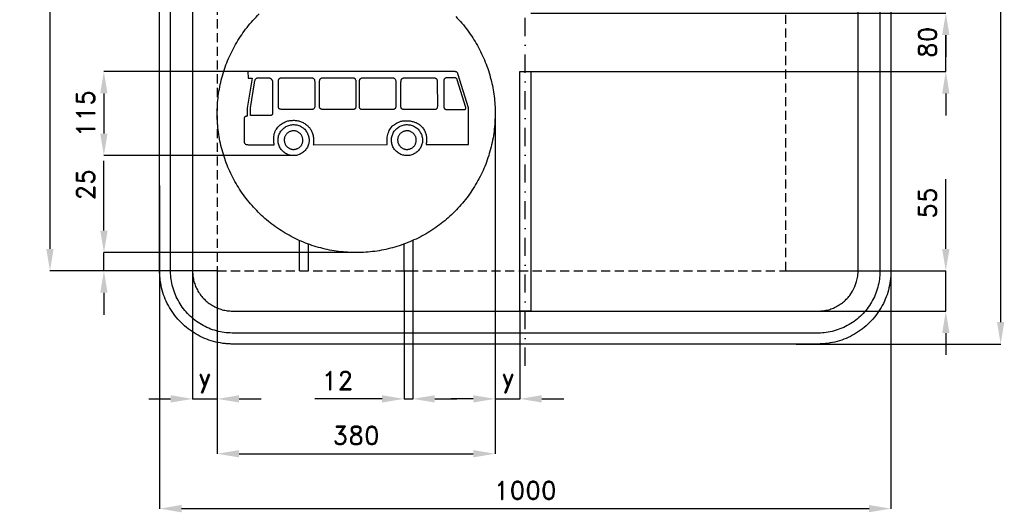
# Model space of a CAD drawing. Header units: millimetres. Extents: x -691 to 655, y -980 to 1012.
# Tile 1 of 2: x -691 to 655, y -980 to -307. Entities that reach past the tile are written whole.
import ezdxf

# ---------------------------------------------------------------- set-up
doc = ezdxf.new("R2010")
doc.units = ezdxf.units.MM
doc.header["$LTSCALE"] = 5
doc.linetypes.add('ČERCHOVANÁX2', pattern=[2, 1, -0.5, 0, -0.5])
doc.linetypes.add('ČÁRKOVANÁX2', pattern=[1.5, 1, -0.5])
doc.layers.add('Kóty', color=2, linetype='Continuous')
doc.layers.add('Značka', color=7, linetype='Continuous')
doc.styles.get("Standard").update_dxf_attribs({"font": 'romand.shx', "height": 25})
doc.dimstyles.get("Standard").update_dxf_attribs({"dimtxt": 25, "dimasz": 30, "dimexe": 0.18, "dimexo": 0.0625, "dimgap": 12.5, "dimtad": 1, "dimdec": 0, "dimzin": 0, "dimdsep": 46, "dimtxsty": 'Standard', "dimcen": 0.09, "dimadec": 0, "dimazin": 0, "dimtfac": 1, "dimtdec": 0, "dimtofl": 0, "dimtmove": 0, "dimatfit": 3, "dimfxl": 1, "dimtolj": 1, "dimtzin": 0, "dimarcsym": 0})

# ---------------------------------------------------------------- blocks, each defined once
blk = doc.blocks.new('*D1')
at = {"layer": 'Defpoints', "color": 0, "transparency": 16777216}
for p in [(356.1, -650), (575, -650), (370, -705)]:
    blk.add_point(p, dxfattribs=at)
at = {"layer": 'Kóty', "color": 0, "lineweight": -2, "transparency": 16777216}
for p, q in [((575, -620), (575, -524.5)), ((356.2, -650), (575.2, -650)), ((370, -705), (575.2, -705)), ((575, -735), (575, -765))]:
    blk.add_line(p, q, dxfattribs=at)
at = {"layer": 'Kóty', "color": 0, "transparency": 16777216}
for points in [[(570, -620), (580, -620), (575, -650)], [(570, -735), (580, -735), (575, -705)]]:
    blk.add_solid(points, dxfattribs=at)
at = {"layer": 'Kóty', "color": 0, "transparency": 16777216, "insert": (550, -557.3), "char_height": 25, "attachment_point": 5, "rotation": 90}
blk.add_mtext('\\A1;55', dxfattribs=at)
blk = doc.blocks.new('*D2')
at = {"layer": 'Defpoints', "color": 0, "transparency": 16777216}
for p in [(-576.2, -625), (-230.2, -625), (-421.3, -650)]:
    blk.add_point(p, dxfattribs=at)
at = {"layer": 'Kóty', "color": 0, "lineweight": -2, "transparency": 16777216}
for p, q in [((-576.2, -595), (-576.2, -499.5)), ((-230.2, -625), (-576.4, -625)), ((-421.3, -650), (-576.4, -650)), ((-576.2, -680), (-576.2, -710))]:
    blk.add_line(p, q, dxfattribs=at)
at = {"layer": 'Kóty', "color": 0, "transparency": 16777216}
for points in [[(-581.2, -595), (-571.2, -595), (-576.2, -625)], [(-581.2, -680), (-571.2, -680), (-576.2, -650)]]:
    blk.add_solid(points, dxfattribs=at)
at = {"layer": 'Kóty', "color": 0, "transparency": 16777216, "insert": (-601.2, -532.3), "char_height": 25, "attachment_point": 5, "rotation": 90}
blk.add_mtext('\\A1;25', dxfattribs=at)
blk = doc.blocks.new('*D3')
at = {"layer": 'Defpoints', "color": 0, "transparency": 16777216}
for p in [(-165.8, -650), (-153.8, -650), (-165.8, -825)]:
    blk.add_point(p, dxfattribs=at)
at = {"layer": 'Kóty', "color": 0, "lineweight": -2, "transparency": 16777216}
for p, q in [((-165.8, -650.1), (-165.8, -825.2)), ((-153.8, -650.1), (-153.8, -825.2)), ((-195.8, -825), (-287.7, -825)), ((-123.8, -825), (-93.8, -825))]:
    blk.add_line(p, q, dxfattribs=at)
at = {"layer": 'Kóty', "color": 0, "transparency": 16777216}
for points in [[(-195.8, -820), (-195.8, -830), (-165.8, -825)], [(-123.8, -820), (-123.8, -830), (-153.8, -825)]]:
    blk.add_solid(points, dxfattribs=at)
at = {"layer": 'Kóty', "color": 0, "transparency": 16777216, "insert": (-256.7, -800), "char_height": 25, "attachment_point": 5}
blk.add_mtext('\\A1;12', dxfattribs=at)
blk = doc.blocks.new('*D4')
at = {"layer": 'Defpoints', "color": 0, "transparency": 16777216}
for p in [(-41.2, -433.1), (-421.3, -650), (-41.2, -900)]:
    blk.add_point(p, dxfattribs=at)
at = {"layer": 'Kóty', "color": 0, "lineweight": -2, "transparency": 16777216}
for p, q in [((-41.2, -433.1), (-41.2, -900.2)), ((-421.3, -650.1), (-421.3, -900.2)), ((-391.3, -900), (-71.2, -900))]:
    blk.add_line(p, q, dxfattribs=at)
at = {"layer": 'Kóty', "color": 0, "transparency": 16777216}
for points in [[(-391.3, -895), (-391.3, -905), (-421.3, -900)], [(-71.2, -895), (-71.2, -905), (-41.2, -900)]]:
    blk.add_solid(points, dxfattribs=at)
at = {"layer": 'Kóty', "color": 0, "transparency": 16777216, "insert": (-231.3, -875), "char_height": 25, "attachment_point": 5}
blk.add_mtext('\\A1;380', dxfattribs=at)
blk = doc.blocks.new('*D9')
at = {"layer": 'Defpoints', "color": 0, "transparency": 16777216}
for p in [(-421.3, 650), (-650, -650), (-421.3, -650)]:
    blk.add_point(p, dxfattribs=at)
at = {"layer": 'Kóty', "color": 0, "lineweight": -2, "transparency": 16777216}
for p, q in [((-421.3, 650), (-650.2, 650)), ((-650, 620), (-650, -620)), ((-421.4, -650), (-650.2, -650))]:
    blk.add_line(p, q, dxfattribs=at)
at = {"layer": 'Kóty', "color": 0, "transparency": 16777216}
for points in [[(-655, 620), (-645, 620), (-650, 650)], [(-655, -620), (-645, -620), (-650, -650)]]:
    blk.add_solid(points, dxfattribs=at)
at = {"layer": 'Kóty', "color": 0, "transparency": 16777216, "insert": (-675, 0), "char_height": 25, "attachment_point": 5, "rotation": 90}
blk.add_mtext('\\A1;1300', dxfattribs=at)
blk = doc.blocks.new('*D10')
at = {"layer": 'Defpoints', "color": 0, "transparency": 16777216}
for p in [(-500, -533.5), (500, -533.5), (500, -975)]:
    blk.add_point(p, dxfattribs=at)
at = {"layer": 'Kóty', "color": 0, "lineweight": -2, "transparency": 16777216}
for p, q in [((-500, -533.6), (-500, -975.2)), ((500, -533.6), (500, -975.2)), ((-470, -975), (470, -975))]:
    blk.add_line(p, q, dxfattribs=at)
at = {"layer": 'Kóty', "color": 0, "transparency": 16777216}
for points in [[(-470, -970), (-470, -980), (-500, -975)], [(470, -970), (470, -980), (500, -975)]]:
    blk.add_solid(points, dxfattribs=at)
at = {"layer": 'Kóty', "color": 0, "transparency": 16777216, "insert": (0, -950), "char_height": 25, "attachment_point": 5}
blk.add_mtext('\\A1;1000', dxfattribs=at)
blk = doc.blocks.new('*D16')
at = {"layer": 'Defpoints', "color": 0, "transparency": 16777216}
for p in [(7.6, -217.7), (575, -217.7), (7.5, -297.7)]:
    blk.add_point(p, dxfattribs=at)
at = {"layer": 'Kóty', "color": 0, "lineweight": -2, "transparency": 16777216}
for p, q in [((575, -187.7), (575, -157.7)), ((7.6, -217.7), (575.2, -217.7)), ((7.6, -297.7), (575.2, -297.7)), ((575, -327.7), (575, -357.7))]:
    blk.add_line(p, q, dxfattribs=at)
at = {"layer": 'Kóty', "color": 0, "transparency": 16777216}
for points in [[(570, -187.7), (580, -187.7), (575, -217.7)], [(570, -327.7), (580, -327.7), (575, -297.7)]]:
    blk.add_solid(points, dxfattribs=at)
at = {"layer": 'Kóty', "color": 0, "transparency": 16777216, "insert": (550, -257.7), "char_height": 25, "attachment_point": 5, "rotation": 90}
blk.add_mtext('\\A1;80', dxfattribs=at)
blk = doc.blocks.new('*D17')
at = {"layer": 'Defpoints', "color": 0, "transparency": 16777216}
for p in [(7.6, -297.7), (0, -377.7), (575, -377.7)]:
    blk.add_point(p, dxfattribs=at)
at = {"layer": 'Kóty', "color": 0, "lineweight": -2, "transparency": 16777216}
for p, q in [((575, -267.7), (575, -237.7)), ((7.6, -297.7), (575.2, -297.7)), ((0.1, -377.7), (575.2, -377.7)), ((575, -407.7), (575, -437.7))]:
    blk.add_line(p, q, dxfattribs=at)
at = {"layer": 'Kóty', "color": 0, "transparency": 16777216}
for points in [[(570, -267.7), (580, -267.7), (575, -297.7)], [(570, -407.7), (580, -407.7), (575, -377.7)]]:
    blk.add_solid(points, dxfattribs=at)
at = {"layer": 'Kóty', "color": 0, "transparency": 16777216, "insert": (550, -337.7), "char_height": 25, "attachment_point": 5, "rotation": 90}
blk.add_mtext('\\A1;80', dxfattribs=at)
blk = doc.blocks.new('*D21')
at = {"layer": 'Defpoints', "color": 0, "transparency": 16777216}
for p in [(370.4, 750), (370.4, -750), (650, -750)]:
    blk.add_point(p, dxfattribs=at)
at = {"layer": 'Kóty', "color": 0, "lineweight": -2, "transparency": 16777216}
for p, q in [((370.5, 750), (650.2, 750)), ((650, 720), (650, -720)), ((370.5, -750), (650.2, -750))]:
    blk.add_line(p, q, dxfattribs=at)
at = {"layer": 'Kóty', "color": 0, "transparency": 16777216}
for points in [[(645, 720), (655, 720), (650, 750)], [(645, -720), (655, -720), (650, -750)]]:
    blk.add_solid(points, dxfattribs=at)
at = {"layer": 'Kóty', "color": 0, "transparency": 16777216, "insert": (625, 0), "char_height": 25, "attachment_point": 5, "rotation": 90}
blk.add_mtext('\\A1;1500', dxfattribs=at)
blk = doc.blocks.new('*D23')
at = {"layer": 'Defpoints', "color": 0, "transparency": 16777216}
for p in [(-379.3, -377.5), (-576.3, -492.5), (-315.8, -492.5)]:
    blk.add_point(p, dxfattribs=at)
at = {"layer": 'Kóty', "color": 0, "lineweight": -2, "transparency": 16777216}
for p, q in [((-379.3, -377.5), (-576.4, -377.5)), ((-576.3, -407.5), (-576.3, -462.5)), ((-315.9, -492.5), (-576.4, -492.5))]:
    blk.add_line(p, q, dxfattribs=at)
at = {"layer": 'Kóty', "color": 0, "transparency": 16777216}
for points in [[(-581.3, -407.5), (-571.3, -407.5), (-576.3, -377.5)], [(-581.3, -462.5), (-571.3, -462.5), (-576.3, -492.5)]]:
    blk.add_solid(points, dxfattribs=at)
at = {"layer": 'Kóty', "color": 0, "transparency": 16777216, "insert": (-601.3, -435), "char_height": 25, "attachment_point": 5, "rotation": 90}
blk.add_mtext('\\A1;115', dxfattribs=at)

msp = doc.modelspace()

# ---------------------------------------------------------------- linework, layer by layer
at = {"layer": 'Kóty'}
for p, q in [((-41.2, -433.1), (-41.2, -825.2)), ((-455, -620.6), (-455, -825.2)), ((-421.3, -650.1), (-421.3, -825.2)), ((-7.5, -705.1), (-7.5, -825.2)), ((-515, -825), (-485, -825)), ((-391.3, -825), (-361.3, -825)), ((-71.2, -825), (-101.2, -825)), ((22.5, -825), (52.5, -825))]:
    msp.add_line(p, q, dxfattribs=at)
for points in [[(575, -377.7), (575, -327.7)], [(-576.3, -650), (-576.3, -625)], [(575.2, -705), (575.2, -650)], [(-455, -825), (-421.3, -825)], [(-165.8, -825), (-153.8, -825)], [(-41.2, -825), (-7.5, -825)]]:
    msp.add_lwpolyline(points, dxfattribs=at)
for points in [[(-485, -820), (-485, -830), (-455, -825)], [(-391.3, -820), (-391.3, -830), (-421.3, -825)], [(-71.2, -820), (-71.2, -830), (-41.2, -825)], [(22.5, -820), (22.5, -830), (-7.5, -825)]]:
    msp.add_solid(points, dxfattribs=at)
at = {"layer": 'Značka', "color": 6, "linetype": 'ČERCHOVANÁX2', "ltscale": 5}
msp.add_lwpolyline([(0, -780), (0, 780)], dxfattribs=at)
at = {"layer": 'Značka', "color": 3}
for points in [[(-400, -750), (-400.4, -750), (-400.8, -750), (-401.4, -750), (-402.1, -750, -0.006895), (-404.7, -749.9, -0.006866), (-407.3, -749.8, -0.008532), (-410.5, -749.5, -0.008473), (-413.7, -749.1), (-416.9, -748.6), (-420.1, -748), (-423.2, -747.3), (-426.4, -746.5), (-429.5, -745.6), (-432.6, -744.6), (-435.7, -743.5), (-438.7, -742.3), (-441.6, -741), (-444.5, -739.6), (-447.4, -738.1), (-450.2, -736.5), (-453, -734.8), (-455.7, -733.1), (-458.4, -731.2), (-461, -729.3), (-463.5, -727.3), (-466, -725.2), (-468.4, -723), (-470.7, -720.7), (-473, -718.4), (-475.2, -716), (-477.3, -713.5), (-479.3, -711), (-481.2, -708.4), (-483.1, -705.7), (-484.8, -703), (-486.5, -700.2), (-488.1, -697.4), (-489.6, -694.5), (-491, -691.6), (-492.3, -688.7), (-493.5, -685.6), (-494.6, -682.6), (-495.6, -679.5), (-496.5, -676.4), (-497.3, -673.2), (-498, -670.1), (-498.6, -666.9), (-499.1, -663.7), (-499.5, -660.5), (-499.8, -657.3), (-499.9, -654.7), (-500, -652.1), (-500, -651.4), (-500, -650.8), (-500, -650.4), (-500, -650), (-500, 650)], [(-400, -735), (-400.3, -735), (-400.7, -735, -0.03218), (-411.6, -734.2, -0.035444), (-422.4, -732, -0.036264), (-432.9, -728.5, -0.034414), (-442.7, -723.5, -0.03373), (-451.8, -717.4, -0.034078), (-460.1, -710.1, -0.034203), (-467.4, -701.9, -0.03421), (-473.5, -692.7, -0.034032), (-478.4, -682.9, -0.03343), (-482, -672.4, -0.034153), (-484.3, -661.6, -0.036756), (-485, -650.7), (-485, -650.3), (-485, -650), (-485, 650)], [(-455, 650), (-455, -650), (-455, -650.2), (-455, -650.4, 0.032188), (-454.5, -657.5, 0.035463), (-453.1, -664.5, 0.03625), (-450.8, -671.3, 0.034386), (-447.6, -677.6, 0.033691), (-443.6, -683.6, 0.034079), (-438.9, -688.9, 0.034202), (-433.6, -693.6, 0.034225), (-427.6, -697.6, 0.034056), (-421.3, -700.7, 0.03342), (-414.5, -703.1, 0.034122), (-407.5, -704.5, 0.036743), (-400.4, -705), (-400.2, -705), (-400, -705)], [(500, 650), (500, -650), (500, -650.4), (500, -650.8), (500, -651.4), (500, -652.1), (499.9, -654.7), (499.8, -657.3), (499.5, -660.5), (499.1, -663.7), (498.6, -666.9), (498, -670.1), (497.3, -673.2), (496.5, -676.4), (495.6, -679.5), (494.6, -682.6), (493.5, -685.7), (492.3, -688.7), (491, -691.6), (489.6, -694.5), (488.1, -697.4), (486.5, -700.2), (484.8, -703), (483.1, -705.7), (481.2, -708.4), (479.3, -711), (477.3, -713.5), (475.2, -716), (473, -718.4), (470.7, -720.7), (468.4, -723), (466, -725.2), (463.5, -727.3), (461, -729.3), (458.4, -731.2), (455.7, -733.1), (453, -734.8), (450.2, -736.5), (447.4, -738.1), (444.5, -739.6), (441.6, -741), (438.7, -742.3), (435.6, -743.5), (432.6, -744.6), (429.5, -745.6), (426.4, -746.5), (423.2, -747.3), (420.1, -748), (416.9, -748.6), (413.7, -749.1), (410.5, -749.5, -0.009438), (407.2, -749.8, -0.007966), (404.7, -749.9, -0.008588), (402.1, -750, -0.00167), (401.4, -750), (400.8, -750), (400.4, -750), (400, -750), (-400, -750)], [(-400, -705), (400, -705), (400.2, -705), (400.4, -705, 0.032183), (407.5, -704.5, 0.035453), (414.5, -703.1, 0.036276), (421.3, -700.8, 0.034434), (427.6, -697.6, 0.033731), (433.6, -693.6, 0.034082), (438.9, -688.9, 0.034238), (443.6, -683.6), (447.6, -677.6), (450.8, -671.3), (453.1, -664.5), (454.5, -657.5), (455, -650.4), (455, -650.2), (455, -650), (455, 650)], [(485, 650), (485, -650), (485, -650.3), (485, -650.7, -0.032174), (484.2, -661.6, -0.035439), (482, -672.4, -0.036282), (478.5, -682.9, -0.034429), (473.5, -692.7, -0.03371), (467.4, -701.9, -0.034112), (460.1, -710.1, -0.034202), (451.9, -717.4, -0.034218), (442.7, -723.5, -0.03404), (432.8, -728.4, -0.033418), (422.4, -732, -0.034126), (411.6, -734.3, -0.036746), (400.7, -735), (400.3, -735), (400, -735), (-400, -735)]]:
    msp.add_lwpolyline(points, format="xyb", dxfattribs=at)
at = {"layer": 'Značka', "color": 6, "linetype": 'ČÁRKOVANÁX2', "ltscale": 2.5}
msp.add_lwpolyline([(-421.3, -650), (356.1, -650), (356.1, 650), (-421.3, 650)], close=True, dxfattribs=at)
at = {"layer": 'Značka', "color": 5}
for points in [[(-41.2, -435), (-41.2, -436.2), (-41.3, -437.5, -0.032175), (-43.2, -462.3, -0.035727), (-48.4, -486.6, -0.036659), (-56.5, -510.1, -0.034758), (-68, -532.1, -0.034051), (-82, -552.7, -0.03446), (-98.7, -571.1, -0.034569), (-117.5, -587.3, -0.034422), (-138.4, -600.8, -0.034382), (-160.8, -611.5, -0.034415), (-184.5, -619.2, -0.034425), (-208.9, -623.8, -0.034417), (-233.7, -625, -0.034417), (-258.5, -623.1, -0.034417), (-282.8, -617.9, -0.034414), (-306.3, -609.6, -0.034413), (-328.4, -598.3, -0.034416), (-348.9, -584.3, -0.034419), (-367.3, -567.6, -0.034416), (-383.6, -548.7, -0.034421), (-397, -527.8, -0.03442), (-407.8, -505.4, -0.034424), (-415.4, -481.8, -0.034412), (-420, -457.3, -0.03442), (-421.2, -432.5, -0.03443), (-419.4, -407.7, -0.03443), (-414.1, -383.4, -0.034428), (-405.9, -360, -0.034417), (-394.5, -337.9, -0.03442), (-380.5, -317.3, -0.034412), (-363.8, -298.9, -0.034417)], [(-95.2, -302.4, -0.034416), (-78.9, -321.3, -0.034494), (-65.5, -342.2, -0.034422), (-54.7, -364.6, -0.034074), (-47.1, -388.2, -0.03279), (-42.6, -411.4, -0.034272), (-41.2, -435)], [(-343.4, -477.6, -0.003728), (-343.7, -474.9, -0.01117), (-343.9, -472.3, -0.026525), (-344, -468.4, -0.037795), (-343.6, -464.6, -0.043318), (-342.7, -461, -0.046788), (-341.1, -457.5, -0.036926), (-339.4, -455, -0.030066), (-337.4, -452.7, -0.055144), (-332.6, -448.7, -0.061672), (-327.1, -446, -0.050043), (-322.2, -444.7, -0.042264), (-317.2, -444.3, -0.040207), (-312.3, -444.6, -0.046466), (-307.6, -445.8, -0.053496), (-302.7, -448, -0.051655), (-298.3, -451.2, -0.042831), (-295.3, -454.3, -0.046517), (-292.9, -457.9, -0.035286), (-291.5, -460.8, -0.03324), (-290.5, -463.9, -0.044757), (-289.7, -469, -0.032247), (-289.7, -474.1, -0.007078), (-289.8, -475.9, -0.002372), (-289.9, -477.7), (-188.8, -477.4, -0.004456), (-189, -475.3, -0.013418), (-189.1, -473.3, -0.033411), (-189, -469.3, -0.030957), (-188.4, -465.3, -0.062156), (-186.1, -458.4, -0.090144), (-181.9, -452.5, -0.034519), (-179.9, -450.7, -0.02427), (-177.7, -449.2, -0.03056), (-174.5, -447.4, -0.039224), (-171.1, -446, -0.047713), (-166.8, -445, -0.038569), (-162.3, -444.8, -0.023999), (-159.1, -445, -0.02097), (-155.9, -445.5, -0.034523), (-151.4, -446.7, -0.049457), (-147.2, -448.5, -0.063876), (-142.8, -451.7, -0.061344), (-139.3, -455.9, -0.056361), (-136.9, -460.5, -0.054204), (-135.5, -465.4, -0.022399), (-135.2, -467.7, -0.01712), (-135.1, -470.1, -0.016965), (-135.1, -473, -0.014857), (-135.4, -475.9), (-135.4, -476.7), (-135.5, -477.5), (-77.9, -477.2), (-77.9, -427.1), (-92.2, -380.9, 0.019591), (-92.5, -380, 0.062093), (-92.9, -379.2, 0.083674), (-93.7, -378.5, 0.061528), (-94.7, -378, 0.055249), (-96, -377.7, 0.024567), (-97.3, -377.6, 0.006455), (-98.5, -377.5, 0.002159), (-99.8, -377.5), (-379.3, -377.5), (-379.2, -386.7), (-373.6, -386.7), (-380.2, -427.7), (-380.3, -438.8), (-380.7, -438.8), (-381.1, -438.8), (-381.5, -438.9), (-381.9, -438.9), (-382.4, -439, 0.048919), (-382.9, -439.2, 0.087184), (-383.6, -439.6, 0.0783), (-384.1, -440.2, 0.055814), (-384.3, -440.8, 0.043221), (-384.5, -441.4, 0.01972), (-384.6, -441.8, 0.006572), (-384.6, -442.3), (-384.6, -473.1, 0.009431), (-384.5, -473.7, 0.028268), (-384.5, -474.4, 0.048883), (-384.2, -475.1, 0.060643), (-383.9, -475.7, 0.069364), (-383.3, -476.4, 0.052868), (-382.5, -476.9, 0.080162), (-380.7, -477.4, 0.035829), (-378.8, -477.6), (-378, -477.6), (-377.1, -477.6), (-343.4, -477.6)], [(-375.7, -437.7), (-375.7, -427.4), (-370.3, -393.2, -0.00817), (-370.1, -391.7, -0.023749), (-369.8, -390.2, -0.051591), (-369.2, -388.6, -0.099533), (-368.2, -387.3, -0.076867), (-367.2, -386.6, -0.057489), (-366, -386.2, -0.044468), (-364.7, -386.1), (-363.3, -386.1), (-352.6, -386.1), (-351.3, -386.1, -0.04537), (-350, -386.3, -0.047543), (-349, -386.7, -0.044415), (-348.1, -387.2, -0.046794), (-347.2, -387.9, -0.053492), (-346.6, -388.8, -0.051838), (-346.1, -389.7, -0.047978), (-345.8, -390.7, -0.041901), (-345.7, -391.9, -0.0138), (-345.7, -393.1), (-345.7, -432.6), (-345.7, -433.1, -0.00637), (-345.7, -433.7, -0.008364), (-345.7, -434.2, -0.007028), (-345.8, -434.8, -0.040036), (-345.9, -435.8, -0.108932), (-346.3, -436.7, -0.092078), (-346.8, -437.2, -0.084422), (-347.5, -437.5, -0.040229), (-347.9, -437.6), (-348.3, -437.6), (-375.7, -437.7)], [(-337.7, -393.5, 0.00199), (-337.7, -392.5, 0.005965), (-337.6, -391.6, -0.007086), (-337.6, -390.5, -0.040805), (-337.4, -389.4, -0.052149), (-337.2, -388.5, -0.063815), (-336.7, -387.7, -0.064612), (-336.1, -387, -0.063048), (-335.3, -386.5), (-334.8, -386.4), (-334.4, -386.2, -0.035217), (-333.5, -386.1), (-332.5, -386.1), (-294.4, -386.1), (-293.6, -386.1), (-292.7, -386.1, -0.027715), (-291.5, -386.2, -0.070028), (-290.4, -386.5, -0.078304), (-289.5, -387, -0.077404), (-288.8, -387.9, -0.10203), (-288.2, -389.4, -0.045484), (-288, -391.2), (-288, -391.6), (-288, -392), (-287.9, -425.3, -0.029211), (-288.2, -426.8, -0.097012), (-288.7, -428, -0.074845), (-289.4, -428.7, -0.069218), (-290.2, -429.1, -0.041552), (-290.9, -429.3), (-291.5, -429.4), (-331, -429.4), (-331.9, -429.4), (-332.8, -429.4, -0.021708), (-334, -429.4, -0.048708), (-335.2, -429.1, -0.062198), (-336.1, -428.8, -0.097039), (-336.9, -428.1, -0.092213), (-337.4, -427.2, -0.049999), (-337.6, -426.2, -0.032351), (-337.7, -425, -0.011131), (-337.7, -423.8), (-337.7, -393.5)], [(-281.4, -392.5, -0.012505), (-281.4, -391, -0.037236), (-281.1, -389.5, -0.041479), (-280.8, -388.6, -0.068482), (-280.4, -387.8, -0.066696), (-279.7, -387.1, -0.045611), (-279, -386.7, -0.028003), (-278.5, -386.4, -0.038141), (-277.9, -386.3, -0.049454), (-277.1, -386.2), (-276.2, -386.2), (-238.1, -386.2), (-237.2, -386.2), (-236.4, -386.2, -0.027889), (-235.2, -386.3, -0.076834), (-234.1, -386.6, -0.084031), (-233.2, -387.2, -0.071219), (-232.5, -388, -0.089995), (-231.9, -389.6, -0.051318), (-231.7, -391.3, -0.006592), (-231.7, -391.7), (-231.7, -392.1), (-231.7, -425.4, -0.02998), (-231.9, -426.8, -0.100491), (-232.4, -428.1, -0.077304), (-233.1, -428.8, -0.069267), (-233.9, -429.2, -0.041128), (-234.5, -429.4, -0.013715), (-235.2, -429.5), (-274.7, -429.5), (-275.6, -429.5), (-276.5, -429.5, -0.021756), (-277.7, -429.5, -0.048382), (-278.9, -429.2, -0.061959), (-279.8, -428.8, -0.09728), (-280.6, -428.2, -0.092589), (-281.1, -427.3, -0.050073), (-281.3, -426.3, -0.032277), (-281.4, -425.1, -0.011106), (-281.4, -423.9), (-281.4, -392.5)], [(-226.9, -393.6, 0.001828), (-226.8, -392.7, 0.005581), (-226.8, -391.7, -0.007085), (-226.8, -390.6, -0.039252), (-226.6, -389.5, -0.05204), (-226.3, -388.6, -0.070157), (-225.9, -387.8, -0.065794), (-225.2, -387.2, -0.045635), (-224.5, -386.7, -0.027928), (-223.9, -386.4, -0.038136), (-223.4, -386.3, -0.049675), (-222.6, -386.2, -0.015956), (-221.7, -386.2), (-183.6, -386.2), (-182.7, -386.2), (-181.9, -386.2, -0.027922), (-180.7, -386.3, -0.076679), (-179.6, -386.6, -0.083959), (-178.7, -387.2, -0.071352), (-178, -388, -0.090161), (-177.4, -389.6, -0.051133), (-177.2, -391.3, -0.006587), (-177.2, -391.7), (-177.2, -392.1), (-177.1, -425.4, -0.029194), (-177.3, -426.9, -0.09702), (-177.9, -428.1, -0.074962), (-178.5, -428.8, -0.06939), (-179.4, -429.2, -0.041586), (-180, -429.4, -0.013883), (-180.7, -429.6), (-220.2, -429.6), (-221.1, -429.6), (-222, -429.6, -0.021704), (-223.2, -429.5, -0.048569), (-224.3, -429.3, -0.062032), (-225.3, -428.9, -0.097144), (-226.1, -428.2, -0.092405), (-226.6, -427.3, -0.050015), (-226.8, -426.3, -0.032279), (-226.9, -425.1, -0.011122), (-226.9, -423.9), (-226.9, -393.6)], [(-170.1, -393.7), (-170, -392.8, 0.005748), (-170, -391.9, -0.007029), (-169.9, -390.8, -0.039521), (-169.8, -389.6, -0.052267), (-169.5, -388.7, -0.070082), (-169, -387.9, -0.065628), (-168.4, -387.3, -0.045363), (-167.6, -386.8, -0.027953), (-167.1, -386.6, -0.03829), (-166.6, -386.4, -0.050059), (-165.7, -386.3, -0.016125), (-164.9, -386.3), (-126.7, -386.3), (-125.9, -386.3, -0.00333), (-125, -386.3, -0.028028), (-123.9, -386.4, -0.076976), (-122.8, -386.7, -0.084114), (-121.9, -387.3, -0.071082), (-121.2, -388.2, -0.089771), (-120.5, -389.7, -0.051395), (-120.4, -391.4), (-120.4, -391.8), (-120.4, -392.3), (-120.3, -425.6, -0.029198), (-120.5, -427, -0.096985), (-121.1, -428.3, -0.074873), (-121.7, -428.9, -0.069218), (-122.5, -429.4, -0.041464), (-123.2, -429.6, -0.013822), (-123.9, -429.7), (-163.4, -429.7), (-164.3, -429.7, -0.004361), (-165.1, -429.7, -0.021719), (-166.3, -429.6, -0.048313), (-167.5, -429.4, -0.062), (-168.5, -429, -0.097564), (-169.3, -428.3, -0.092661), (-169.8, -427.5, -0.049861), (-170, -426.5, -0.031919), (-170.1, -425.2, -0.01098), (-170.1, -424), (-170.1, -393.7)], [(-111.5, -417.3), (-111.4, -426), (-111.4, -426.4, 0.023977), (-111.3, -426.8, 0.082435), (-110.8, -427.9, 0.086552), (-110, -428.8, 0.067383), (-109.1, -429.2, 0.049922), (-108.2, -429.5, 0.04233), (-107, -429.7, 0.013982), (-105.8, -429.7), (-83.4, -429.7, 0.032111), (-82.7, -429.6, 0.112535), (-82.1, -429.4, 0.073763), (-81.8, -429.1, 0.053364), (-81.6, -428.7, 0.066949), (-81.5, -428.2, 0.051901), (-81.4, -427.5), (-81.5, -427.1), (-81.5, -426.7), (-93.1, -388.8), (-93.2, -388.4, 0.02718), (-93.4, -388, 0.056189), (-93.8, -387.5, 0.054879), (-94.2, -387, 0.049419), (-94.7, -386.7, 0.051598), (-95.3, -386.5, 0.033696), (-95.8, -386.4, 0.011076), (-96.3, -386.3), (-106.8, -386.3, 0.015919), (-107.7, -386.3, 0.047865), (-108.7, -386.4, 0.077044), (-109.7, -386.8, 0.094915), (-110.6, -387.6, 0.07939), (-111.1, -388.4, 0.059501), (-111.3, -389.3, 0.028239), (-111.4, -390, 0.009502), (-111.4, -390.6), (-111.5, -417.3)], [(-295.7, -471.3), (-295.7, -471.5), (-295.7, -471.6, -0.031622), (-295.9, -474.4, -0.035942), (-296.5, -477.1, -0.037069), (-297.4, -479.7, -0.034701), (-298.7, -482.2, -0.033868), (-300.3, -484.4, -0.034457), (-302.1, -486.5, -0.034641), (-304.2, -488.3, -0.034427), (-306.6, -489.8, -0.034361), (-309.1, -491, -0.034374), (-311.7, -491.9, -0.034321), (-314.4, -492.4, -0.034186), (-317.2, -492.5, -0.034278), (-320, -492.3, -0.03454), (-322.7, -491.7, -0.034498), (-325.3, -490.8, -0.034244), (-327.8, -489.5, -0.034246), (-330.1, -488, -0.034433), (-332.1, -486.1, -0.034445), (-333.9, -484, -0.034364), (-335.4, -481.7, -0.03443), (-336.6, -479.2, -0.034711), (-337.5, -476.6, -0.034677), (-338, -473.8, -0.034309), (-338.1, -471.1, -0.034288), (-337.9, -468.3, -0.034598), (-337.3, -465.6, -0.034655), (-336.4, -463, -0.034452), (-335.2, -460.5, -0.034419), (-333.6, -458.2, -0.034454), (-331.7, -456.2, -0.034417), (-329.6, -454.4, -0.034296), (-327.3, -452.9, -0.034253), (-324.8, -451.7, -0.034311), (-322.1, -450.8, -0.034404), (-319.4, -450.3, -0.034421), (-316.6, -450.2, -0.034349), (-313.9, -450.4, -0.034254), (-311.2, -451, -0.03427), (-308.5, -451.9, -0.03432), (-306.1, -453.2, -0.034394), (-303.8, -454.7, -0.034575), (-301.7, -456.6, -0.034544), (-299.9, -458.7, -0.034448), (-298.4, -461, -0.03432), (-297.2, -463.5, -0.033995), (-296.4, -466.1, -0.032956), (-295.9, -468.7, -0.034916), (-295.7, -471.3)], [(-140.6, -471.3), (-140.6, -471.5), (-140.6, -471.6, -0.030917), (-140.8, -474.4, -0.035811), (-141.4, -477.1, -0.037183), (-142.3, -479.7, -0.034762), (-143.6, -482.2, -0.033909), (-145.2, -484.4, -0.034485), (-147, -486.5, -0.034646), (-149.1, -488.3, -0.034348), (-151.5, -489.8, -0.034277), (-154, -491, -0.034396), (-156.6, -491.9, -0.034392), (-159.3, -492.4, -0.034231), (-162.1, -492.5, -0.034251), (-164.9, -492.3, -0.034439), (-167.6, -491.7, -0.034466), (-170.2, -490.8, -0.034364), (-172.7, -489.5, -0.034339), (-175, -488, -0.034408), (-177, -486.1, -0.034405), (-178.8, -484, -0.034398), (-180.3, -481.7, -0.034393), (-181.5, -479.2, -0.034517), (-182.4, -476.6, -0.034576), (-182.9, -473.8, -0.034621), (-183, -471.1, -0.034557), (-182.8, -468.3, -0.034392), (-182.2, -465.6, -0.034363), (-181.3, -463, -0.034463), (-180.1, -460.5, -0.034521), (-178.5, -458.2, -0.0345), (-176.6, -456.2, -0.034456), (-174.5, -454.4, -0.034346), (-172.2, -452.9, -0.034311), (-169.7, -451.7, -0.034263), (-167.1, -450.8, -0.034306), (-164.3, -450.3, -0.034373), (-161.6, -450.2, -0.034401), (-158.8, -450.4, -0.034329), (-156.1, -451, -0.034312), (-153.5, -451.9, -0.034307), (-151, -453.2, -0.034336), (-148.7, -454.7, -0.03442), (-146.6, -456.6, -0.034466), (-144.8, -458.7, -0.03469), (-143.3, -461, -0.034463), (-142.1, -463.5, -0.0336), (-141.3, -466.1, -0.032886), (-140.8, -468.7, -0.035964), (-140.6, -471.3)], [(-304.2, -471.3), (-304.2, -471.3), (-304.2, -471.2, 0.031041), (-304.3, -469.5, 0.036053), (-304.7, -467.9, 0.037405), (-305.2, -466.3, 0.034919), (-306, -464.8, 0.03396), (-306.9, -463.5, 0.034274), (-308, -462.2, 0.034373), (-309.3, -461.2, 0.034384), (-310.7, -460.3, 0.034436), (-312.2, -459.5, 0.034462), (-313.8, -459, 0.034355), (-315.4, -458.7, 0.034134), (-317.1, -458.6, 0.034218), (-318.8, -458.8, 0.03473), (-320.4, -459.1, 0.034604), (-322, -459.7, 0.033951), (-323.4, -460.4, 0.033974), (-324.8, -461.4, 0.034578), (-326.1, -462.5, 0.034713), (-327.1, -463.7, 0.03462), (-328, -465.1, 0.034438), (-328.8, -466.6, 0.034161), (-329.3, -468.2, 0.034277), (-329.6, -469.8, 0.034798), (-329.7, -471.5, 0.034824), (-329.5, -473.2, 0.034477), (-329.2, -474.8, 0.034331), (-328.6, -476.4, 0.034207), (-327.9, -477.8, 0.034314), (-326.9, -479.2, 0.034717), (-325.8, -480.4, 0.034744), (-324.5, -481.5, 0.034122), (-323.1, -482.4, 0.033995), (-321.6, -483.2, 0.034438), (-320.1, -483.7, 0.034584), (-318.4, -484, 0.034365), (-316.8, -484.1, 0.034259), (-315.1, -483.9, 0.034217), (-313.5, -483.6, 0.034288), (-311.9, -483, 0.034496), (-310.4, -482.3, 0.034482), (-309, -481.3, 0.034386), (-307.8, -480.2, 0.034296), (-306.7, -479, 0.034251), (-305.8, -477.6, 0.03438), (-305.1, -476.1, 0.034468), (-304.6, -474.5, 0.033295), (-304.3, -472.9, 0.034722), (-304.2, -471.3)], [(-149.1, -471.3), (-149.1, -471.3), (-149.1, -471.2, 0.032764), (-149.2, -469.5, 0.035902), (-149.6, -467.9, 0.036647), (-150.1, -466.3, 0.034649), (-150.9, -464.8, 0.033985), (-151.8, -463.5, 0.034605), (-152.9, -462.2, 0.034714), (-154.2, -461.2, 0.034251), (-155.6, -460.3, 0.03416), (-157.1, -459.5, 0.034417), (-158.7, -459, 0.034403), (-160.3, -458.7, 0.034174), (-162, -458.6, 0.034227), (-163.7, -458.8, 0.034499), (-165.3, -459.1, 0.034546), (-166.9, -459.7, 0.034264), (-168.3, -460.4, 0.034191), (-169.7, -461.4, 0.034424), (-171, -462.5, 0.034503), (-172, -463.7, 0.0345), (-172.9, -465.1, 0.034445), (-173.7, -466.6, 0.034391), (-174.2, -468.2, 0.034442), (-174.5, -469.8, 0.034623), (-174.6, -471.5, 0.034614), (-174.4, -473.2, 0.034398), (-174.1, -474.8, 0.034401), (-173.5, -476.4, 0.034494), (-172.8, -477.8, 0.034491), (-171.8, -479.2, 0.034442), (-170.7, -480.4, 0.034423), (-169.5, -481.5, 0.034323), (-168.1, -482.4, 0.034317), (-166.6, -483.2, 0.03443), (-165, -483.7, 0.034428), (-163.3, -484, 0.034333), (-161.7, -484.1, 0.034292), (-160, -483.9, 0.03441), (-158.4, -483.6, 0.034342), (-156.8, -483, 0.034189), (-155.3, -482.3, 0.034269), (-153.9, -481.3, 0.03456), (-152.7, -480.2, 0.034538), (-151.6, -479, 0.034367), (-150.7, -477.6, 0.034365), (-150, -476.1, 0.03442), (-149.5, -474.5, 0.032917), (-149.2, -472.9, 0.033657), (-149.1, -471.3)]]:
    msp.add_lwpolyline(points, format="xyb", dxfattribs=at)
at = {"layer": 'Značka', "color": 3}
for points in [[(-7.5, -705), (-7.5, -377.7), (7.5, -377.7), (7.5, -705), (-7.5, -705)], [(-308.8, -650), (-308.8, -608.6)], [(-296.8, -613.4), (-296.8, -650)], [(-165.8, -650), (-165.8, -613.4)], [(-153.8, -608.6), (-153.8, -650)], [(-308.8, -650), (-296.8, -650)], [(-165.8, -650), (-153.8, -650)]]:
    msp.add_lwpolyline(points, dxfattribs=at)

# ---------------------------------------------------------------- texts
at = {"layer": 'Kóty', "char_height": 25, "attachment_point": 5}
for insert in [(-438.4, -800), (-23.5, -800)]:
    msp.add_mtext('\\A1;y', dxfattribs=dict(at, insert=insert))

# ---------------------------------------------------------------- dimensions: what is measured, and where the dimension line sits
at = {"layer": 'Kóty'}
for base, p1, p2, picture, middle in [((650, -750), (370.4, 750), (370.4, -750), '*D21', (625, 0)), ((-650, -650), (-421.3, 650), (-421.3, -650), '*D9', (-675, 0)), ((575, -217.7), (7.5, -297.7), (7.6, -217.7), '*D16', (550, -257.7)), ((575, -377.7), (7.6, -297.7), (0, -377.7), '*D17', (550, -337.7)), ((-576.3, -492.5), (-379.3, -377.5), (-315.8, -492.5), '*D23', (-601.3, -435)), ((-576.3, -625), (-421.3, -650), (-230.2, -625), '*D2', (-601.2, -532.3)), ((575, -650), (370, -705), (356.1, -650), '*D1', (550, -557.3))]:
    dim = msp.add_linear_dim(base=base, p1=p1, p2=p2, angle=90, dimstyle='Standard', dxfattribs=at)
    dim.commit()
    dim.dimension.update_dxf_attribs({"geometry": picture, "text_midpoint": middle})
for base, p1, p2, picture, middle in [((-41.2, -900), (-421.3, -650), (-41.2, -433.1), '*D4', (-231.3, -875)), ((500, -975), (-500, -533.5), (500, -533.5), '*D10', (0, -950)), ((-165.8, -825), (-153.8, -650), (-165.8, -650), '*D3', (-256.7, -800))]:
    dim = msp.add_linear_dim(base=base, p1=p1, p2=p2, dimstyle='Standard', dxfattribs=at)
    dim.commit()
    dim.dimension.update_dxf_attribs({"geometry": picture, "text_midpoint": middle})

doc.saveas('drawing.dxf')
